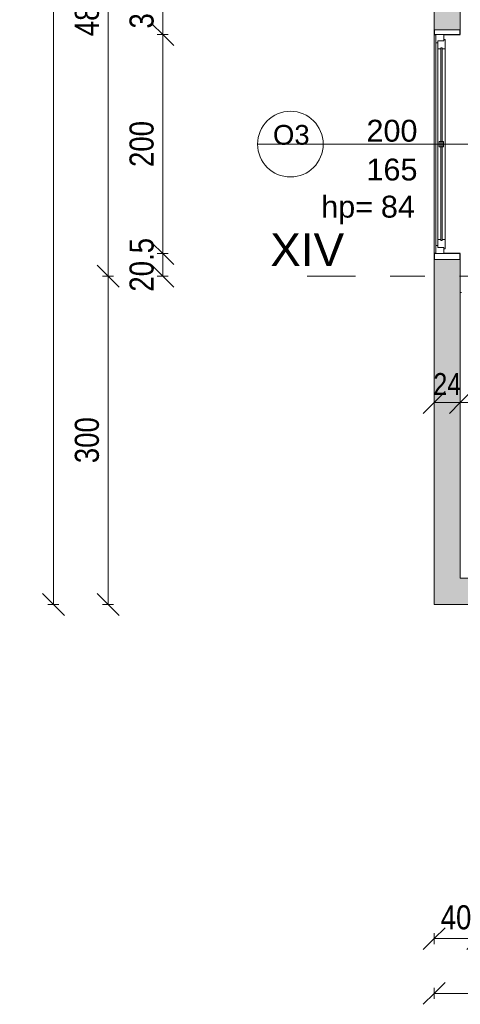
# Model space of a CAD drawing. Header units: centimetres. Extents: x -1631 to 1829, y -257 to 3158.
# Tile 1 of 129: x -1631 to -1229, y -257 to 642. Entities that reach past the tile are written whole.
import ezdxf

# ---------------------------------------------------------------- set-up
doc = ezdxf.new("R2010")
doc.units = ezdxf.units.CM
doc.linetypes.add('Oś', pattern=[222.25, 127, -31.75, 31.75, -31.75])
for name, color, linetype, lineweight in [('A-ANNO-DIMS', 211, 'Continuous', 13), ('A-ANNO-DIMS-100', 211, 'Continuous', 13), ('A-GLAZ', 151, 'Continuous', 13), ('A-GLAZ-IDEN', 152, 'Continuous', 13), ('A-WALL', 113, 'Continuous', 13), ('S-GRID', 1, 'Continuous', 13), ('S-GRID-IDEN', 1, 'Continuous', 13)]:
    doc.layers.add(name, color=color, linetype=linetype, lineweight=lineweight)
doc.layers.add('A-WALL-PATT', color=111, linetype='Continuous', lineweight=13, plot=False)
doc.styles.add('Arial Narrow_1', font='ARIALN.TTF', dxfattribs={"height": 22})
doc.styles.add('Arial Narrow_5', font='ARIALN.TTF', dxfattribs={"height": 20})
doc.styles.add('Arial_10', font='arial.ttf', dxfattribs={"height": 20})
doc.styles.add('Arial_13', font='arial.ttf', dxfattribs={"height": 0.2})
doc.styles.add('Arial_7', font='arial.ttf', dxfattribs={"height": 30})
doc.styles.add('Arial_8', font='arial.ttf', dxfattribs={"height": 18})
doc.dimstyles.new('Diagonal_1_100__0_1_', dxfattribs={"dimscale": 30.48, "dimtxt": 22.515481, "dimasz": 0.656168, "dimexe": 0.164042, "dimexo": 0.0625, "dimgap": 0.065617, "dimtad": 1, "dimdec": 1, "dimrnd": 0.1, "dimdsep": 46, "dimtxsty": 'Arial Narrow_1', "dimblk1": 'OBLIQUE', "dimblk2": 'OBLIQUE', "dimsah": 1, "dimcen": 0.09, "dimazin": 0, "dimtfac": 1, "dimtdec": 4, "dimtix": 1, "dimtmove": 0, "dimatfit": 3, "dimfxl": 0.164042, "dimfxlon": 1, "dimtvp": 1, "dimtolj": 1, "dimtzin": 0, "dimarcsym": 2})
doc.dimstyles.new('Diagonal_1_100__0__wewnętrzne', dxfattribs={"dimscale": 30.48, "dimtxt": 20.468619, "dimasz": 0.656168, "dimexe": 0.164042, "dimexo": 0.0625, "dimgap": 0.032808, "dimtad": 1, "dimdec": 0, "dimdsep": 46, "dimtxsty": 'Arial Narrow_5', "dimblk1": 'OBLIQUE', "dimblk2": 'OBLIQUE', "dimsah": 1, "dimcen": 0.09, "dimazin": 0, "dimtfac": 1, "dimtdec": 4, "dimtix": 1, "dimtmove": 0, "dimatfit": 3, "dimfxl": 0.164042, "dimfxlon": 1, "dimtvp": 1, "dimtolj": 1, "dimtzin": 0, "dimarcsym": 2})
doc.dimstyles.new('Diagonal_1_100__0__wewnętrzne_2', dxfattribs={"dimscale": 30.48, "dimtxt": 20.468619, "dimasz": 0.656168, "dimexe": 0.164042, "dimexo": 0.0625, "dimgap": 0.032808, "dimtad": 1, "dimdec": 0, "dimdsep": 46, "dimtxsty": 'Arial Narrow_5', "dimblk1": 'OBLIQUE', "dimblk2": 'OBLIQUE', "dimsah": 1, "dimcen": 0.09, "dimazin": 0, "dimtfac": 1, "dimtdec": 4, "dimtix": 1, "dimtmove": 2, "dimatfit": 3, "dimfxl": 0.164042, "dimfxlon": 1, "dimtvp": 1, "dimtolj": 1, "dimtzin": 0, "dimarcsym": 2})

# ---------------------------------------------------------------- blocks, each defined once
blk = doc.blocks.new('Okno - automatyczna etykieta - 200x165 _projektowane_-2617392-6_piętro IV __13_80 m_ - stan projektowany')
at = {"layer": 'A-GLAZ'}
for p, q in [((-92.5, 10.5), (-100, 10.5)), ((-100, 10.5), (-100, 3)), ((-100, 10.5), (100, 10.5)), ((-92.5, 8.5), (-92.5, 10.5)), ((92.5, 10.5), (-92.5, 10.5)), ((100, 10.5), (92.5, 10.5)), ((92.5, 10.5), (92.5, 8.5)), ((100, 3), (100, 10.5)), ((-100, 3), (-94.5, 3)), ((-94.5, 3), (-95.5, 3)), ((-95.5, 3), (-95.5, 2)), ((-95.5, 2), (-87, 2)), ((-87, 8.5), (-94.5, 8.5)), ((-94.5, 8.5), (-94.5, 3)), ((-94.5, 3), (-94.5, 8.5)), ((-94.5, 8.5), (-92.5, 8.5)), ((88, 5.75), (-88, 5.75)), ((-88, 5.75), (-88, 4.75)), ((-88, 4.75), (-88, 5.75)), ((-88, 5.75), (-87, 5.75)), ((-88, 4.75), (88, 4.75)), ((-87, 4.75), (-88, 4.75)), ((-87, 5.75), (-87, 8.5)), ((87, 8.5), (-87, 8.5)), ((-87, 2), (-87, 4.75)), ((87, 2), (-87, 2)), ((2.5, 7.25), (-2.5, 7.25)), ((-2.5, 7.25), (-2.5, 3.25)), ((-2.5, 3.25), (2.5, 3.25)), ((2.5, 3.25), (2.5, 7.25)), ((94.5, 8.5), (87, 8.5)), ((87, 8.5), (87, 5.75)), ((87, 5.75), (88, 5.75)), ((87, 4.75), (87, 2)), ((88, 4.75), (87, 4.75)), ((87, 2), (95.5, 2)), ((88, 4.75), (88, 5.75)), ((88, 5.75), (88, 4.75)), ((92.5, 8.5), (94.5, 8.5)), ((94.5, 3), (94.5, 8.5)), ((94.5, 8.5), (94.5, 3)), ((95.5, 3), (94.5, 3)), ((94.5, 3), (100, 3)), ((95.5, 2), (95.5, 3))]:
    blk.add_line(p, q, dxfattribs=at)
blk = doc.blocks.new('DIMBLOCK1-6_piętro IV __13_80 m_ - stan projektowany')
at = {"layer": 'A-ANNO-DIMS-100', "transparency": 16777216}
for p, q in [((-1252.62, -246.77), (-1242.62, -236.77)), ((-1252.62, -241.77), (-1252.62, -251.77)), ((-1252.62, -246.77), (-1252.62, -241.77)), ((1227.38, -246.77), (1237.38, -236.77)), ((1227.38, -241.77), (1227.38, -251.77)), ((1227.38, -246.77), (1227.38, -241.77)), ((-1252.62, -246.77), (-1262.62, -256.77)), ((-1252.62, -246.77), (1227.38, -246.77)), ((1227.38, -246.77), (1217.38, -256.77))]:
    blk.add_line(p, q, dxfattribs=at)
at = {"layer": 'A-ANNO-DIMS-100', "color": 0, "transparency": 16777216, "insert": (-40.5, -216.33), "char_height": 22, "width": 66.9031, "attachment_point": 1, "line_spacing_factor": 0.974696, "style": 'Arial Narrow_1'}
blk.add_mtext('2480', dxfattribs=at)
blk = doc.blocks.new('_Oblique')
at = {"color": 0, "linetype": 'ByBlock', "lineweight": -2}
blk.add_line((-0.5, -0.5), (0.5, 0.5), dxfattribs=at)
blk = doc.blocks.new('DIMBLOCK7-6_piętro IV __13_80 m_ - stan projektowany')
at = {"layer": 'A-ANNO-DIMS-100', "transparency": 16777216}
for p, q in [((-1252.62, -196.77), (-1242.62, -186.77)), ((-1212.62, -196.77), (-1202.62, -186.77)), ((-1252.62, -196.77), (-1262.62, -206.77)), ((-1252.62, -191.77), (-1252.62, -201.77)), ((-1252.62, -196.77), (-1252.62, -191.77)), ((-1212.62, -196.77), (-1252.62, -196.77)), ((-1212.62, -196.77), (-1222.62, -206.77)), ((-1212.62, -191.77), (-1212.62, -201.77)), ((-1212.62, -196.77), (-1212.62, -191.77))]:
    blk.add_line(p, q, dxfattribs=at)
at = {"layer": 'A-ANNO-DIMS-100', "color": 0, "transparency": 16777216, "insert": (-1246.56, -166.33), "char_height": 22, "width": 33.4516, "attachment_point": 1, "line_spacing_factor": 0.974696, "style": 'Arial Narrow_1'}
blk.add_mtext('40', dxfattribs=at)
blk = doc.blocks.new('DIMBLOCK8-6_piętro IV __13_80 m_ - stan projektowany')
at = {"layer": 'A-ANNO-DIMS-100', "transparency": 16777216}
for p, q in [((-1600.57, 2848.33), (-1610.57, 2858.33)), ((-1595.57, 2848.33), (-1605.57, 2848.33)), ((-1600.57, 108.33), (-1600.57, 2848.33)), ((-1600.57, 2848.33), (-1590.57, 2838.33)), ((-1600.57, 2848.33), (-1595.57, 2848.33)), ((-1600.57, 108.33), (-1610.57, 118.33)), ((-1595.57, 108.33), (-1605.57, 108.33)), ((-1600.57, 108.33), (-1590.57, 98.33)), ((-1600.57, 108.33), (-1595.57, 108.33))]:
    blk.add_line(p, q, dxfattribs=at)
at = {"layer": 'A-ANNO-DIMS-100', "color": 0, "transparency": 16777216, "insert": (-1631, 1450.45), "char_height": 22, "width": 66.9031, "attachment_point": 1, "rotation": 90, "line_spacing_factor": 0.974696, "style": 'Arial Narrow_1'}
blk.add_mtext('2740', dxfattribs=at)
blk = doc.blocks.new('DIMBLOCK10-6_piętro IV __13_80 m_ - stan projektowany')
at = {"layer": 'A-ANNO-DIMS-100', "transparency": 16777216}
for p, q in [((-1550.57, 408.33), (-1560.57, 418.33)), ((-1545.57, 408.33), (-1555.57, 408.33)), ((-1550.57, 108.33), (-1550.57, 408.33)), ((-1550.57, 408.33), (-1540.57, 398.33)), ((-1550.57, 408.33), (-1545.57, 408.33)), ((-1550.57, 108.33), (-1560.57, 118.33)), ((-1545.57, 108.33), (-1555.57, 108.33)), ((-1550.57, 108.33), (-1540.57, 98.33)), ((-1550.57, 108.33), (-1545.57, 108.33))]:
    blk.add_line(p, q, dxfattribs=at)
at = {"layer": 'A-ANNO-DIMS-100', "color": 0, "transparency": 16777216, "insert": (-1581, 237.42), "char_height": 22, "width": 50.1774, "attachment_point": 1, "rotation": 90, "line_spacing_factor": 0.974696, "style": 'Arial Narrow_1'}
blk.add_mtext('300', dxfattribs=at)
blk = doc.blocks.new('DIMBLOCK11-6_piętro IV __13_80 m_ - stan projektowany')
at = {"layer": 'A-ANNO-DIMS-100', "transparency": 16777216}
for p, q in [((-1550.57, 888.33), (-1560.57, 898.33)), ((-1545.57, 888.33), (-1555.57, 888.33)), ((-1550.57, 408.33), (-1550.57, 888.33)), ((-1550.57, 888.33), (-1540.57, 878.33)), ((-1550.57, 888.33), (-1545.57, 888.33)), ((-1550.57, 408.33), (-1560.57, 418.33)), ((-1545.57, 408.33), (-1555.57, 408.33)), ((-1550.57, 408.33), (-1540.57, 398.33)), ((-1550.57, 408.33), (-1545.57, 408.33))]:
    blk.add_line(p, q, dxfattribs=at)
at = {"layer": 'A-ANNO-DIMS-100', "color": 0, "transparency": 16777216, "insert": (-1581, 627.42), "char_height": 22, "width": 50.1774, "attachment_point": 1, "rotation": 90, "line_spacing_factor": 0.974696, "style": 'Arial Narrow_1'}
blk.add_mtext('480', dxfattribs=at)
blk = doc.blocks.new('DIMBLOCK102-6_piętro IV __13_80 m_ - stan projektowany')
at = {"layer": 'A-ANNO-DIMS-100', "transparency": 16777216}
for p, q in [((-1228.62, 292.9), (-1218.62, 302.9)), ((-1228.62, 287.9), (-1228.62, 297.9)), ((-567.62, 292.9), (-557.62, 302.9)), ((-567.62, 287.9), (-567.62, 297.9)), ((-1228.62, 292.9), (-1238.62, 282.9)), ((-567.62, 292.9), (-1228.62, 292.9)), ((-1228.62, 292.9), (-1228.62, 287.9)), ((-567.62, 292.9), (-577.62, 282.9)), ((-567.62, 292.9), (-567.62, 287.9))]:
    blk.add_line(p, q, dxfattribs=at)
at = {"layer": 'A-ANNO-DIMS-100', "color": 0, "transparency": 16777216, "insert": (-950.55, 319.75), "char_height": 20, "width": 45.6158, "attachment_point": 1, "line_spacing_factor": 0.974696, "style": 'Arial Narrow_5'}
blk.add_mtext('661', dxfattribs=at)
blk = doc.blocks.new('DIMBLOCK103-6_piętro IV __13_80 m_ - stan projektowany')
at = {"layer": 'A-ANNO-DIMS-100', "transparency": 16777216}
for p, q in [((-1252.62, 292.9), (-1242.62, 302.9)), ((-1252.62, 287.9), (-1252.62, 297.9)), ((-1228.62, 292.9), (-1218.62, 302.9)), ((-1228.62, 287.9), (-1228.62, 297.9)), ((-1252.62, 292.9), (-1262.62, 282.9)), ((-1228.62, 292.9), (-1252.62, 292.9)), ((-1252.62, 292.9), (-1252.62, 287.9)), ((-1228.62, 292.9), (-1238.62, 282.9)), ((-1228.62, 292.9), (-1228.62, 287.9))]:
    blk.add_line(p, q, dxfattribs=at)
at = {"layer": 'A-ANNO-DIMS-100', "color": 0, "transparency": 16777216, "insert": (-1253.29, 319.75), "char_height": 20, "width": 30.4105, "attachment_point": 1, "line_spacing_factor": 0.974696, "style": 'Arial Narrow_5'}
blk.add_mtext('24', dxfattribs=at)
blk = doc.blocks.new('DIMBLOCK228-6_piętro IV __13_80 m_ - stan projektowany')
at = {"layer": 'A-ANNO-DIMS-100', "transparency": 16777216}
for p, q in [((-1500.57, 428.83), (-1510.57, 438.83)), ((-1495.57, 428.83), (-1505.57, 428.83)), ((-1500.57, 408.33), (-1500.57, 428.83)), ((-1500.57, 428.83), (-1490.57, 418.83)), ((-1500.57, 428.83), (-1495.57, 428.83)), ((-1500.57, 408.33), (-1510.57, 418.33)), ((-1495.57, 408.33), (-1505.57, 408.33)), ((-1500.57, 408.33), (-1490.57, 398.33)), ((-1500.57, 408.33), (-1495.57, 408.33))]:
    blk.add_line(p, q, dxfattribs=at)
at = {"layer": 'A-ANNO-DIMS-100', "color": 0, "transparency": 16777216, "insert": (-1531, 394.09), "char_height": 22, "width": 58.7547, "attachment_point": 1, "rotation": 90, "line_spacing_factor": 0.974696, "style": 'Arial Narrow_1'}
blk.add_mtext('20.5', dxfattribs=at)
blk = doc.blocks.new('DIMBLOCK229-6_piętro IV __13_80 m_ - stan projektowany')
at = {"layer": 'A-ANNO-DIMS-100', "transparency": 16777216}
for p, q in [((-1500.57, 628.83), (-1510.57, 638.83)), ((-1495.57, 628.83), (-1505.57, 628.83)), ((-1500.57, 428.83), (-1500.57, 628.83)), ((-1500.57, 628.83), (-1490.57, 618.83)), ((-1500.57, 628.83), (-1495.57, 628.83)), ((-1500.57, 428.83), (-1510.57, 438.83)), ((-1495.57, 428.83), (-1505.57, 428.83)), ((-1500.57, 428.83), (-1490.57, 418.83)), ((-1500.57, 428.83), (-1495.57, 428.83))]:
    blk.add_line(p, q, dxfattribs=at)
at = {"layer": 'A-ANNO-DIMS-100', "color": 0, "transparency": 16777216, "insert": (-1531, 507.92), "char_height": 22, "width": 50.1774, "attachment_point": 1, "rotation": 90, "line_spacing_factor": 0.974696, "style": 'Arial Narrow_1'}
blk.add_mtext('200', dxfattribs=at)
blk = doc.blocks.new('DIMBLOCK230-6_piętro IV __13_80 m_ - stan projektowany')
at = {"layer": 'A-ANNO-DIMS-100', "transparency": 16777216}
for p, q in [((-1500.57, 667.83), (-1510.57, 677.83)), ((-1495.57, 667.83), (-1505.57, 667.83)), ((-1500.57, 628.83), (-1500.57, 667.83)), ((-1500.57, 667.83), (-1490.57, 657.83)), ((-1500.57, 667.83), (-1495.57, 667.83)), ((-1500.57, 628.83), (-1510.57, 638.83)), ((-1495.57, 628.83), (-1505.57, 628.83)), ((-1500.57, 628.83), (-1490.57, 618.83)), ((-1500.57, 628.83), (-1495.57, 628.83))]:
    blk.add_line(p, q, dxfattribs=at)
at = {"layer": 'A-ANNO-DIMS-100', "color": 0, "transparency": 16777216, "insert": (-1531, 634.39), "char_height": 22, "width": 33.4516, "attachment_point": 1, "rotation": 90, "line_spacing_factor": 0.974696, "style": 'Arial Narrow_1'}
blk.add_mtext('39', dxfattribs=at)
blk = doc.blocks.new('Okno_LD_typ 100 - metka _ wys_parapetu-2491833-6_piętro IV __13_80 m_ - stan projektowany')
at = {"layer": 'A-GLAZ-IDEN'}
blk.add_line((0, 1.8925), (0, -0.3919), dxfattribs=at)
blk.add_circle((0, -0.0919), 0.3, dxfattribs=at)
at = {"layer": 'A-GLAZ-IDEN', "insert": (0.4711, 0.6634), "char_height": 0.2, "width": 0.48783, "attachment_point": 3, "rotation": 90, "line_spacing_factor": 0.936439, "style": 'Arial_13', "bg_fill": 3, "box_fill_scale": 1.25, "bg_fill_color": 256, "bg_fill_true_color": 13158600, "bg_fill_transparency": 0}
blk.add_mtext('\\pxqr,t6.35,12.7,19.05,25.4,31.75,38.1,44.45,50.8,57.15,63.5,69.85,76.2,82.55,88.9,95.25,101.6,107.95,114.3,120.65,127,133.35,139.7,146.05,152.4,158.75,165.1,171.45,177.8,184.15,190.5,196.85,203.2;{hp= }', dxfattribs=at)

msp = doc.modelspace()

# ---------------------------------------------------------------- hatches: boundary and pattern name
at = {"layer": 'A-WALL-PATT'}
h = msp.add_hatch(color=9, dxfattribs=at)
h.paths.add_polyline_path([(-1228.62, 393.33), (-1228.62, 423.33), (-1252.62, 423.33), (-1252.62, 393.33)], flags=0)
h.paths.add_polyline_path([(-1252.62, 633.33), (-1228.62, 633.33), (-1228.62, 663.33), (-1252.62, 663.33), (-1252.62, 649.83)], flags=0)
h.paths.add_polyline_path([(-1252.62, 873.33), (-1228.62, 873.33), (-1228.62, 903.33), (-1252.62, 903.33), (-1252.62, 880.58)], flags=0)
h.paths.add_polyline_path([(-1228.62, 1113.33), (-1228.62, 1143.33), (-1252.62, 1143.33), (-1252.62, 1113.33)], flags=0)
h.paths.add_polyline_path([(-1228.62, 1353.33), (-1228.62, 1383.33), (-1252.62, 1383.33), (-1252.62, 1353.33)], flags=0)
for points in [[(-1252.62, 132.33), (-1228.62, 132.33), (-1228.62, 393.33), (-1252.62, 393.33), (-1252.62, 234.48)], [(-1252.62, 108.33), (-1212.62, 108.33), (-1212.62, 132.33), (-1252.62, 132.33)]]:
    msp.add_hatch(color=9, dxfattribs=at).paths.add_polyline_path(points, flags=0)

# ---------------------------------------------------------------- linework, layer by layer
at = {"layer": 'A-WALL', "lineweight": 9}
for p, q in [((-1252.62, 663.33), (-1252.62, 633.33)), ((-1228.62, 633.33), (-1228.62, 663.33)), ((-1252.62, 428.83), (-1252.62, 628.83)), ((-1252.62, 423.33), (-1252.62, 108.33)), ((-1228.62, 132.33), (-1228.62, 423.33)), ((-1228.62, 393.33), (-1227.62, 393.33)), ((-1228.62, 132.33), (-567.62, 132.33)), ((-991.62, 108.33), (-1252.62, 108.33))]:
    msp.add_line(p, q, dxfattribs=at)
at = {"layer": 'A-WALL'}
for p, q in [((-1252.62, 633.33), (-1228.62, 633.33)), ((-1228.62, 423.33), (-1252.62, 423.33))]:
    msp.add_line(p, q, dxfattribs=at)
at = {"layer": 'A-WALL', "color": 7, "lineweight": 25}
for p, q in [((-1252.62, 633.33), (-1252.62, 628.83)), ((-1228.62, 628.83), (-1228.62, 633.33)), ((-1252.62, 628.83), (-1251.12, 628.83)), ((-1243.62, 628.83), (-1228.62, 628.83)), ((-1251.12, 428.83), (-1252.62, 428.83)), ((-1252.62, 428.83), (-1252.62, 423.33)), ((-1228.62, 428.83), (-1243.62, 428.83)), ((-1228.62, 423.33), (-1228.62, 428.83))]:
    msp.add_line(p, q, dxfattribs=at)
at = {"layer": 'S-GRID', "linetype": 'Oś'}
msp.add_line((1342.46, 408.33), (-1368.76, 408.33), dxfattribs=at)

# ---------------------------------------------------------------- block references
at = {"layer": 'A-GLAZ', "rotation": 89.9999999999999}
msp.add_blockref('Okno - automatyczna etykieta - 200x165 _projektowane_-2617392-6_piętro IV __13_80 m_ - stan projektowany', (-1240.62, 528.83), dxfattribs=at)

# ---------------------------------------------------------------- texts
at = {"layer": 'S-GRID-IDEN', "insert": (-1368.59, 432.39), "char_height": 30, "width": 68.1, "attachment_point": 5, "line_spacing_factor": 0.936439, "style": 'Arial_7'}
msp.add_mtext('\\pxqc,t4.23333,8.46667,12.7,16.93333,21.16667,25.4,29.63333,33.86667,38.1,42.33333,46.56667,50.8,55.03333,59.26667,63.5,67.73333,71.96667,76.2,80.43333,84.66667,88.9,93.13333,97.36667,101.6,105.83333,110.06667,114.3,118.53333,122.76667,127,131.23333,135.46667;{XIV}', dxfattribs=at)

# ---------------------------------------------------------------- dimensions: what is measured, and where the dimension line sits
at = {"layer": 'A-ANNO-DIMS'}
for base, p1, p2, override, picture, middle in [((-1600.57, 2848.33), (-1595.57, 108.33), (-1595.57, 2848.33), {"dimpost": '<>', "dimfxl": 2740}, 'DIMBLOCK8-6_piętro IV __13_80 m_ - stan projektowany', (-1613.8, 1478.33)), ((-1550.57, 888.33), (-1545.57, 408.33), (-1545.57, 888.33), {"dimpost": '<>', "dimfxl": 480}, 'DIMBLOCK11-6_piętro IV __13_80 m_ - stan projektowany', (-1563.8, 648.33)), ((-1500.57, 667.83), (-1495.57, 628.83), (-1495.57, 667.83), {"dimpost": '<>', "dimfxl": 39}, 'DIMBLOCK230-6_piętro IV __13_80 m_ - stan projektowany', (-1513.8, 648.33)), ((-1500.57, 628.83), (-1495.57, 428.83), (-1495.57, 628.83), {"dimpost": '<>', "dimfxl": 200}, 'DIMBLOCK229-6_piętro IV __13_80 m_ - stan projektowany', (-1513.8, 528.83)), ((-1500.57, 428.83), (-1495.57, 408.33), (-1495.57, 428.83), {"dimpost": '<>', "dimfxl": 20.5}, 'DIMBLOCK228-6_piętro IV __13_80 m_ - stan projektowany', (-1513.8, 418.58)), ((-1550.57, 408.33), (-1545.57, 108.33), (-1545.57, 408.33), {"dimpost": '<>', "dimfxl": 300}, 'DIMBLOCK10-6_piętro IV __13_80 m_ - stan projektowany', (-1563.8, 258.33))]:
    dim = msp.add_linear_dim(base=base, p1=p1, p2=p2, angle=90, dimstyle='Diagonal_1_100__0_1_', override=override, dxfattribs=at)
    dim.commit()
    dim.dimension.update_dxf_attribs({"geometry": picture, "text_midpoint": middle})
for base, p1, p2, dimstyle, override, picture, middle in [((-1252.62, 292.9), (-1228.62, 287.9), (-1252.62, 287.9), 'Diagonal_1_100__0__wewnętrzne', {"dimpost": '<>', "dimfxl": 24}, 'DIMBLOCK103-6_piętro IV __13_80 m_ - stan projektowany', (-1240.62, 303.94)), ((-1252.62, -196.77), (-1212.62, -191.77), (-1252.62, -191.77), 'Diagonal_1_100__0_1_', {"dimpost": '<>', "dimfxl": 40}, 'DIMBLOCK7-6_piętro IV __13_80 m_ - stan projektowany', (-1232.62, -183.53)), ((1227.38, -246.77), (-1252.62, -241.77), (1227.38, -241.77), 'Diagonal_1_100__0_1_', {"dimpost": '<>', "dimfxl": 2480}, 'DIMBLOCK1-6_piętro IV __13_80 m_ - stan projektowany', (-12.62, -233.53))]:
    dim = msp.add_linear_dim(base=base, p1=p1, p2=p2, dimstyle=dimstyle, override=override, dxfattribs=at)
    dim.commit()
    dim.dimension.update_dxf_attribs({"geometry": picture, "text_midpoint": middle})
dim = msp.add_linear_dim(base=(-1228.62, 292.9), p1=(-567.62, 287.9), p2=(-1228.62, 287.9), dimstyle='Diagonal_1_100__0__wewnętrzne_2', override={"dimpost": '<>', "dimfxl": 661}, dxfattribs=at)
dim.commit()
dim.dimension.update_dxf_attribs({"geometry": 'DIMBLOCK102-6_piętro IV __13_80 m_ - stan projektowany', "text_midpoint": (-927.74, 306.41), "dimtype": 160, "text_rotation": 360})

# ---------------------------------------------------------------- next in the draw order: block references
at = {"layer": 'A-GLAZ-IDEN', "xscale": 99.99999999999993, "yscale": 99.99999999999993, "zscale": 99.99999999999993, "rotation": 270.0000000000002}
msp.add_blockref('Okno_LD_typ 100 - metka _ wys_parapetu-2491833-6_piętro IV __13_80 m_ - stan projektowany', (-1374.73, 528.83), dxfattribs=at)

# ---------------------------------------------------------------- next in the draw order: texts
at = {"layer": 'A-GLAZ-IDEN', "line_spacing_factor": 0.936439}
for s, insert, char_height, width, attachment_point, style in [('\\pxqc,t6.35,12.7,19.05,25.4,31.75,38.1,44.45,50.8,57.15,63.5,69.85,76.2,82.55,88.9,95.25,101.6,107.95,114.3,120.65,127,133.35,139.7,146.05,152.4,158.75,165.1,171.45,177.8,184.15,190.5,196.85,203.2;{200}', (-1291.1, 540.94), 20, 48.3, 5, 'Arial_10'), ('\\pxqc,t7.05556,14.11111,21.16667,28.22222,35.27778,42.33333,49.38889,56.44444,63.5,70.55556,77.61111,84.66667,91.72222,98.77778,105.83333,112.88889,119.94444,127,134.05556,141.11111,148.16667,155.22222,162.27778,169.33333,176.38889,183.44444,190.5,197.55556,204.61111,211.66667,218.72222,225.77778;{O3}', (-1383.12, 537.21), 18, 33.7, 5, 'Arial_8'), ('\\pxqc,t6.35,12.7,19.05,25.4,31.75,38.1,44.45,50.8,57.15,63.5,69.85,76.2,82.55,88.9,95.25,101.6,107.95,114.3,120.65,127,133.35,139.7,146.05,152.4,158.75,165.1,171.45,177.8,184.15,190.5,196.85,203.2;{165}', (-1291.1, 505.5), 20, 48.3, 5, 'Arial_10'), ('\\pxt6.35,12.7,19.05,25.4,31.75,38.1,44.45,50.8,57.15,63.5,69.85,76.2,82.55,88.9,95.25,101.6,107.95,114.3,120.65,127,133.35,139.7,146.05,152.4,158.75,165.1,171.45,177.8,184.15,190.5,196.85,203.2;{84}', (-1301.22, 481.72), 20, 32.4, 1, 'Arial_10')]:
    msp.add_mtext(s, dxfattribs=dict(at, insert=insert, char_height=char_height, width=width, attachment_point=attachment_point, style=style))

doc.saveas('drawing.dxf')
